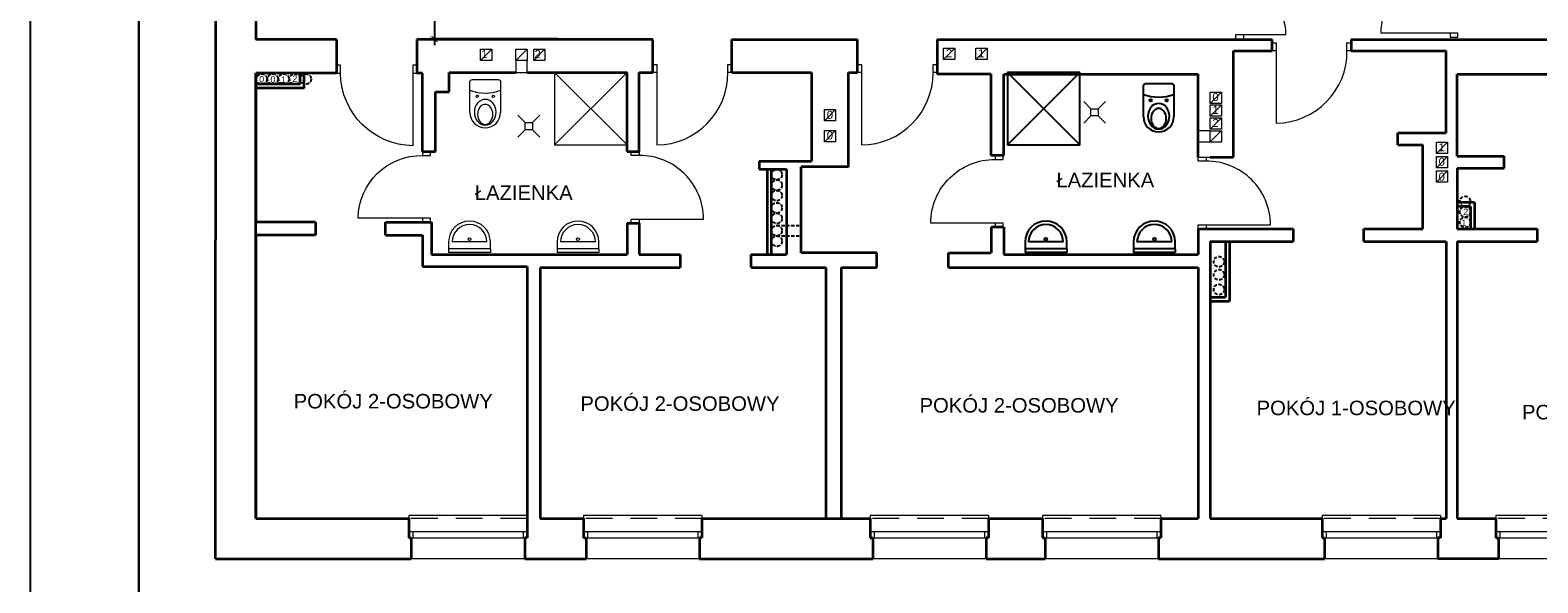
# Model space of a CAD drawing. Extents: x -282929 to -277084, y 175542 to 191450.
# Tile 21 of 30: x -282929 to -281056, y 186485 to 187171. Entities that reach past the tile are written whole.
import ezdxf
from ezdxf.enums import TextEntityAlignment as Align

# ---------------------------------------------------------------- set-up
doc = ezdxf.new("R2010")
doc.units = 0
doc.header["$MEASUREMENT"] = 0
doc.header["$PDMODE"] = 3
doc.header["$PDSIZE"] = 12
doc.linetypes.add('DASHEDX2', pattern=[1.5, 1, -0.5])
doc.linetypes.add('DGN Style 2', pattern=[55.531736, 33.319042, -22.212694])
doc.layers.get('0').update_dxf_attribs({"linetype": 'CONTINUOUS'})
doc.layers.get('DEFPOINTS').update_dxf_attribs({"linetype": 'CONTINUOUS'})
for name, color, linetype, lineweight in [('1 cienka', 7, 'CONTINUOUS', 9), ('dzrwi', 6, 'CONTINUOUS', 0), ('inwentaryzacja', 7, 'CONTINUOUS', 35), ('KONTURY', 92, 'CONTINUOUS', 30), ('OKNA', 3, 'CONTINUOUS', 20), ('proj.wentylacja', 214, 'CONTINUOUS', 25), ('technologia', 160, 'CONTINUOUS', 35), ('WYPOSAZENIE', 4, 'CONTINUOUS', 0), ('ściana proj. - dział', 255, 'CONTINUOUS', 35)]:
    doc.layers.add(name, color=color, linetype=linetype, lineweight=lineweight)
doc.layers.add('opisy', color=7, linetype='CONTINUOUS')
doc.styles.add('jagoda-100', font='arial.ttf', dxfattribs={"height": 18})
doc.styles.add('SST', font='romans.shx', dxfattribs={"width": 0.6})
doc.styles.add('Style-CHAR_FAST_FONT', font='CHAR_FAST_FONT.shx')
doc.styles.add('Style-SWISSLT_1250', font='SWISSLT_1250.shx')
doc.dimstyles.new('skala_1_50cm', dxfattribs={"dimscale": 5, "dimtxt": 2, "dimasz": 1.5, "dimexe": 1.25, "dimexo": 0.6245, "dimtad": 1, "dimdsep": 46, "dimtxsty": 'SST', "dimblk": 'ARCHTICK', "dimcen": 1.5, "dimdle": 1.5, "dimclrd": 256, "dimclre": 256, "dimclrt": 256, "dimadec": 0, "dimazin": 0, "dimtfac": 1, "dimtix": 1, "dimtmove": 0, "dimatfit": 3, "dimldrblk": 'ARCHTICK', "dimfxl": 1, "dimarcsym": 0})

# ---------------------------------------------------------------- blocks, each defined once
blk = doc.blocks.new('*U58')
at = {"layer": 'OKNA', "linetype": 'Continuous'}
for p, q in [((-71.5, 27), (69.5, 27)), ((72.5, 1), (-74.5, 1)), ((-69.5, -7), (-69.5, 1)), ((67.5, -7), (67.5, 1)), ((72.5, -7), (-74.5, -7)), ((-74.5, -27), (-74.5, -23)), ((-74.5, -27), (72.5, -27)), ((72.5, -27), (72.5, -23))]:
    blk.add_line(p, q, dxfattribs=at)
at = {"layer": 'OKNA', "linetype": 'DGN Style 2'}
blk.add_line((-74.5, -23), (72.5, -23), dxfattribs=at)
blk = doc.blocks.new('A$C5D6B6965')
at = {"layer": 'WYPOSAZENIE'}
for p, q in [((15, 30), (0, 45)), ((30, 30), (45, 45)), ((15, 15), (0, 0)), ((15, 30), (30, 30)), ((15, 15), (15, 30)), ((30, 15), (15, 15)), ((30, 30), (30, 15)), ((30, 15), (45, 0))]:
    blk.add_line(p, q, dxfattribs=at)
blk = doc.blocks.new('_ARCHTICK')
at = {"color": 0, "linetype": 'ByBlock', "const_width": 0.15}
blk.add_lwpolyline([(-0.5, -0.5), (0.5, 0.5)], dxfattribs=at)
blk = doc.blocks.new('*D121')
at = {"layer": '1 cienka', "linetype": 'Continuous', "lineweight": -2, "transparency": 16777216}
for p, q in [((-282426.7, 187324.9), (-282426.7, 187153)), ((-282399.7, 187317.4), (-282432.9, 187317.4)), ((-282273.5, 187160.5), (-282432.9, 187160.5))]:
    blk.add_line(p, q, dxfattribs=at)
at = {"layer": 'DEFPOINTS', "color": 0, "linetype": 'Continuous', "transparency": 16777216}
for p in [(-282396.6, 187317.4), (-282426.7, 187160.5), (-282270.4, 187160.5)]:
    blk.add_point(p, dxfattribs=at)
at = {"layer": '1 cienka', "linetype": 'Continuous', "lineweight": -2, "transparency": 16777216, "xscale": 7.5, "yscale": 7.5, "zscale": 7.5}
for p, rotation in [((-282426.7, 187317.4), 90), ((-282426.7, 187160.5), 270)]:
    blk.add_blockref('_ARCHTICK', p, dxfattribs=dict(at, rotation=rotation))
at = {"layer": '1 cienka', "linetype": 'Continuous', "transparency": 16777216, "insert": (-282434.8, 187270.8), "char_height": 10, "attachment_point": 5, "rotation": 90, "style": 'Style-CHAR_FAST_FONT'}
blk.add_mtext('157', dxfattribs=at)

msp = doc.modelspace()

# ---------------------------------------------------------------- linework, layer by layer
at = {"color": 4}
for p, q in [((-281715.044, 187028.92), (-281625.044, 187118.92)), ((-281715.044, 187118.92), (-281625.044, 187028.92)), ((-281693.231, 186908.463), (-281693.231, 186895.482)), ((-281693.231, 186899.823), (-281693.231, 186895.482)), ((-281641.391, 186899.823), (-281693.231, 186899.823)), ((-281641.391, 186895.482), (-281693.231, 186895.482)), ((-281645.711, 186908.463), (-281688.911, 186908.463)), ((-281641.391, 186899.823), (-281641.391, 186908.463)), ((-281641.391, 186899.823), (-281641.391, 186895.482)), ((-281558.547, 186908.463), (-281558.547, 186895.482)), ((-281558.547, 186899.823), (-281558.547, 186895.482)), ((-281506.707, 186899.823), (-281558.547, 186899.823)), ((-281506.707, 186895.482), (-281558.547, 186895.482)), ((-281511.027, 186908.463), (-281554.227, 186908.463)), ((-281506.707, 186899.823), (-281506.707, 186908.463)), ((-281506.707, 186899.823), (-281506.707, 186895.482))]:
    msp.add_line(p, q, dxfattribs=at)
msp.add_lwpolyline([(-281715.044, 187028.92), (-281625.044, 187028.92), (-281625.044, 187118.92), (-281715.044, 187118.92)], close=True, dxfattribs=at)
msp.add_lwpolyline([(-281546.312, 187064.152), (-281546.312, 187102.152, -0.41421356), (-281543.312, 187105.152), (-281511.312, 187105.152, -0.41421356), (-281508.312, 187102.152), (-281508.312, 187064.152)], format="xyb", dxfattribs=at)
for centre, radius in [((-281537.312, 187084.152), 1.449), ((-281517.312, 187084.152), 1.449), ((-281667.311, 186911.939), 1.808), ((-281532.627, 186911.939), 1.808)]:
    msp.add_circle(centre, radius, dxfattribs=at)
for centre, radius, start, end in [((-281527.312, 187143.146), 54.824, 249.722814, 290.277186), ((-281527.312, 187064.152), 19, 180, 0), ((-281667.311, 186908.463), 25.92, 0, 180), ((-281667.311, 186908.463), 21.6, 0, 180), ((-281532.627, 186908.463), 25.92, 0, 180), ((-281532.627, 186908.463), 21.6, 0, 180)]:
    msp.add_arc(centre, radius, start, end, dxfattribs=at)
at = {"color": 4, "extrusion": (0, 0, -1)}
for centre, major_axis, ratio in [((-281527.312, 187064.575), (0, -15.94), 0.84303386), ((-281527.312, 187061.838), (0, -12.457), 0.76034817)]:
    msp.add_ellipse(centre, major_axis=major_axis, ratio=ratio, dxfattribs=at)
at = {"layer": 'dzrwi'}
for p, q in [((-281431.409, 187159.909), (-281431.409, 187166.168)), ((-281431.409, 187166.168), (-281421.909, 187166.168)), ((-281421.909, 187158.92), (-281431.409, 187158.92)), ((-281421.909, 187166.168), (-281421.909, 187158.92)), ((-281421.909, 187166.168), (-281369.251, 187166.168)), ((-281165.434, 187167.72), (-281250.934, 187167.72)), ((-281155.934, 187167.72), (-281165.434, 187167.72)), ((-281165.434, 187167.72), (-281165.434, 187162.97)), ((-281165.434, 187162.97), (-281155.934, 187162.97)), ((-281155.934, 187162.97), (-281155.934, 187167.72)), ((-282369.434, 187133.92), (-282355.434, 187147.92)), ((-282325.421, 187133.92), (-282311.421, 187147.92)), ((-282303.434, 187133.92), (-282289.434, 187147.92)), ((-281794.434, 187135.167), (-281780.434, 187149.167)), ((-281754.337, 187135.167), (-281740.337, 187149.167)), ((-281381.434, 187145.92), (-281381.434, 187055.92)), ((-282453.434, 187117.92), (-282453.434, 187027.97)), ((-282150.434, 187118.92), (-282150.434, 187028.92)), ((-281896.434, 187118.92), (-281896.434, 187028.92)), ((-281463.434, 187080.325), (-281449.434, 187094.325)), ((-281463.434, 187064.851), (-281449.434, 187078.851)), ((-281449.434, 187094.325), (-281449.434, 187080.325)), ((-281942.443, 187058.92), (-281928.443, 187072.92)), ((-281928.443, 187072.92), (-281928.443, 187058.92)), ((-281463.434, 187048.734), (-281449.434, 187062.734)), ((-281942.443, 187032.92), (-281942.443, 187046.92)), ((-281942.443, 187032.92), (-281928.443, 187046.92)), ((-281463.434, 187046.516), (-281478.434, 187046.516)), ((-281463.434, 187032.763), (-281449.434, 187046.763)), ((-281478.434, 187029.92), (-281478.434, 187032.639)), ((-281182.434, 187018.517), (-281168.434, 187032.517)), ((-281478.434, 187013.92), (-281463.434, 187013.92)), ((-281182.434, 187000.534), (-281168.434, 187014.534)), ((-281182.434, 186982.601), (-281168.434, 186996.601)), ((-282441.434, 186937.92), (-282521.434, 186937.92)), ((-282172.434, 186936.92), (-282092.434, 186936.92)), ((-281730.434, 186931.92), (-281810.434, 186931.92)), ((-281468.434, 186929.92), (-281388.434, 186929.92))]:
    msp.add_line(p, q, dxfattribs=at)
at = {"layer": 'dzrwi', "color": 4}
for p, q in [((-282277.434, 187028.92), (-282187.434, 187118.92)), ((-282277.434, 187118.92), (-282187.434, 187028.92)), ((-282409.002, 186908.463), (-282409.002, 186895.482)), ((-282409.002, 186899.823), (-282409.002, 186895.482)), ((-282357.162, 186899.823), (-282409.002, 186899.823)), ((-282357.162, 186895.482), (-282409.002, 186895.482)), ((-282361.482, 186908.463), (-282404.682, 186908.463)), ((-282357.162, 186899.823), (-282357.162, 186908.463)), ((-282357.162, 186899.823), (-282357.162, 186895.482)), ((-282274.318, 186908.463), (-282274.318, 186895.482)), ((-282274.318, 186899.823), (-282274.318, 186895.482)), ((-282222.478, 186899.823), (-282274.318, 186899.823)), ((-282222.478, 186895.482), (-282274.318, 186895.482)), ((-282226.798, 186908.463), (-282269.998, 186908.463)), ((-282222.478, 186899.823), (-282222.478, 186908.463)), ((-282222.478, 186899.823), (-282222.478, 186895.482))]:
    msp.add_line(p, q, dxfattribs=at)
at = {"layer": 'dzrwi', "flags": 128}
for points in [[(-281386.434, 187155.92), (-281381.434, 187155.92), (-281381.434, 187145.92), (-281386.434, 187145.92)], [(-281293.434, 187155.92), (-281288.434, 187155.92), (-281288.434, 187145.92), (-281293.434, 187145.92)], [(-282369.434, 187147.92), (-282355.434, 187147.92), (-282355.434, 187133.92), (-282369.434, 187133.92)], [(-282325.421, 187147.92), (-282311.421, 187147.92), (-282311.421, 187133.92), (-282325.421, 187133.92)], [(-282303.434, 187147.92), (-282289.434, 187147.92), (-282289.434, 187133.92), (-282303.434, 187133.92)], [(-281794.434, 187148.92), (-281780.434, 187148.92), (-281780.434, 187134.92), (-281794.434, 187134.92)], [(-281754.337, 187148.92), (-281740.337, 187148.92), (-281740.337, 187134.92), (-281754.337, 187134.92)], [(-282543.434, 187127.92), (-282548.434, 187127.92), (-282548.434, 187117.92), (-282543.434, 187117.92)], [(-282448.434, 187127.92), (-282453.434, 187127.92), (-282453.434, 187117.92), (-282448.434, 187117.92)], [(-282155.434, 187128.92), (-282150.434, 187128.92), (-282150.434, 187118.92), (-282155.434, 187118.92)], [(-282062.434, 187128.92), (-282057.434, 187128.92), (-282057.434, 187118.92), (-282062.434, 187118.92)], [(-281901.434, 187128.92), (-281896.434, 187128.92), (-281896.434, 187118.92), (-281901.434, 187118.92)], [(-281807.434, 187128.92), (-281802.434, 187128.92), (-281802.434, 187118.92), (-281807.434, 187118.92)], [(-281463.434, 187094.325), (-281449.434, 187094.325), (-281449.434, 187080.325), (-281463.434, 187080.325)], [(-281463.434, 187078.604), (-281449.434, 187078.604), (-281449.434, 187064.604), (-281463.434, 187064.604)], [(-281942.443, 187072.92), (-281928.443, 187072.92), (-281928.443, 187058.92), (-281942.443, 187058.92)], [(-281463.434, 187062.487), (-281449.434, 187062.487), (-281449.434, 187048.487), (-281463.434, 187048.487)], [(-281942.443, 187046.92), (-281928.443, 187046.92), (-281928.443, 187032.92), (-281942.443, 187032.92)], [(-281463.434, 187046.516), (-281449.434, 187046.516), (-281449.434, 187032.516), (-281463.434, 187032.516)], [(-281182.434, 187032.517), (-281168.434, 187032.517), (-281168.434, 187018.517), (-281182.434, 187018.517)], [(-282431.434, 187015.92), (-282431.434, 187020.92), (-282441.434, 187020.92), (-282441.434, 187015.92)], [(-282182.434, 187015.92), (-282182.434, 187020.92), (-282172.434, 187020.92), (-282172.434, 187015.92)], [(-281720.434, 187010.92), (-281720.434, 187015.92), (-281730.434, 187015.92), (-281730.434, 187010.92)], [(-281478.434, 187008.92), (-281478.434, 187013.92), (-281468.434, 187013.92), (-281468.434, 187008.92)], [(-281182.434, 187014.534), (-281168.434, 187014.534), (-281168.434, 187000.534), (-281182.434, 187000.534)], [(-281182.434, 186996.601), (-281168.434, 186996.601), (-281168.434, 186982.601), (-281182.434, 186982.601)], [(-282431.434, 186932.92), (-282431.434, 186937.92), (-282441.434, 186937.92), (-282441.434, 186932.92)], [(-282182.434, 186931.92), (-282182.434, 186936.92), (-282172.434, 186936.92), (-282172.434, 186931.92)], [(-281720.434, 186926.92), (-281720.434, 186931.92), (-281730.434, 186931.92), (-281730.434, 186926.92)], [(-281478.434, 186924.92), (-281478.434, 186929.92), (-281468.434, 186929.92), (-281468.434, 186924.92)]]:
    msp.add_lwpolyline(points, close=True, dxfattribs=at)
for points in [[(-282325.421, 187133.92), (-282325.421, 187118.92), (-282311.421, 187118.92), (-282311.421, 187133.92)], [(-281463.434, 187032.516), (-281478.434, 187032.516), (-281478.434, 187046.516)]]:
    msp.add_lwpolyline(points, dxfattribs=at)
at = {"layer": 'dzrwi', "color": 4}
msp.add_lwpolyline([(-282277.434, 187028.92), (-282187.434, 187028.92), (-282187.434, 187118.92), (-282277.434, 187118.92)], close=True, dxfattribs=at)
msp.add_lwpolyline([(-282382.594, 187069.205), (-282382.594, 187107.205, -0.41421356), (-282379.594, 187110.205), (-282347.594, 187110.205, -0.41421356), (-282344.594, 187107.205), (-282344.594, 187069.205)], format="xyb", dxfattribs=at)
for centre, radius in [((-282373.594, 187089.205), 1.449), ((-282353.594, 187089.205), 1.449), ((-282383.082, 186911.939), 1.808), ((-282248.398, 186911.939), 1.808)]:
    msp.add_circle(centre, radius, dxfattribs=at)
at = {"layer": 'dzrwi'}
for centre, radius, start, end in [((-281426.659, 187166.168), 57.409, 0, 90), ((-281382.434, 187144.92), 89.006, 270.643746, 0.643746), ((-282151.434, 187117.92), 89.006, 270.643746, 0.643746), ((-281896.934, 187118.42), 89.501, 270.320085, 0.320085), ((-282171.934, 186936.42), 79.502, 0.360346, 90.360346), ((-281467.934, 186929.42), 79.502, 0.360346, 90.360346)]:
    msp.add_arc(centre, radius, start, end, dxfattribs=at)
at = {"layer": 'dzrwi', "extrusion": (0, 0, -1)}
for centre, radius, start, end in [((282451.934, 187119.471), 91.513, 270.939182, 359.028969), ((282442.434, 186936.92), 79.006, 0.725224, 90.725224), ((281730.934, 186931.42), 79.502, 0.360346, 90.360346)]:
    msp.add_arc(centre, radius, start, end, dxfattribs=at)
at = {"layer": 'dzrwi', "color": 4}
for centre, radius, start, end in [((-282363.594, 187148.199), 54.824, 249.722814, 290.277186), ((-282363.594, 187069.205), 19, 180, 0), ((-282383.082, 186908.463), 25.92, 0, 180), ((-282383.082, 186908.463), 21.6, 0, 180), ((-282248.398, 186908.463), 25.92, 0, 180), ((-282248.398, 186908.463), 21.6, 0, 180)]:
    msp.add_arc(centre, radius, start, end, dxfattribs=at)
at = {"layer": 'dzrwi', "extrusion": (0, 0, -1)}
msp.add_ellipse((-281165.434, 187167.72), major_axis=(60.458, 60.458), ratio=1, start_param=3.92699082, end_param=5.55337132, dxfattribs=at)
at = {"layer": 'dzrwi', "color": 4, "extrusion": (0, 0, -1)}
for centre, major_axis, ratio in [((-282363.594, 187069.629), (0, -15.94), 0.84303386), ((-282363.594, 187066.892), (0, -12.457), 0.76034817)]:
    msp.add_ellipse(centre, major_axis=major_axis, ratio=ratio, dxfattribs=at)
at = {"layer": 'inwentaryzacja'}
for p, q in [((-282648.434, 187316.92), (-282648.434, 187159.92)), ((-282698.434, 187194.92), (-282698.434, 186910.92)), ((-282548.434, 187159.92), (-282648.434, 187159.92)), ((-282548.434, 187159.92), (-282548.434, 187117.92)), ((-282155.434, 187159.92), (-282448.434, 187159.92)), ((-282448.434, 187159.92), (-282448.434, 187117.92)), ((-282155.434, 187118.92), (-282155.434, 187159.92)), ((-282057.434, 187118.92), (-282057.434, 187159.92)), ((-282057.434, 187159.92), (-281901.434, 187159.92)), ((-281901.434, 187118.92), (-281901.434, 187159.92)), ((-281802.434, 187159.92), (-281802.434, 187116.92)), ((-281802.434, 187159.92), (-281386.434, 187159.92)), ((-281386.434, 187145.92), (-281386.434, 187159.92)), ((-281288.434, 187159.92), (-281288.434, 187145.92)), ((-281288.434, 187159.92), (-281018.434, 187159.92)), ((-281434.434, 187013.92), (-281434.434, 187145.92)), ((-281434.434, 187145.92), (-281386.434, 187145.92)), ((-281288.434, 187145.92), (-281170.434, 187145.92)), ((-281170.434, 187043.92), (-281170.434, 187145.92)), ((-282648.434, 187117.92), (-282648.434, 186932.92)), ((-282548.434, 187117.92), (-282648.434, 187117.92)), ((-282648.434, 186564.92), (-282648.434, 187117.92)), ((-282441.434, 187117.92), (-282448.434, 187117.92)), ((-282441.434, 187020.92), (-282441.434, 187117.92)), ((-282408.434, 187118.92), (-282325.421, 187118.92)), ((-282408.434, 187094.92), (-282408.434, 187118.92)), ((-282311.421, 187118.92), (-282187.434, 187118.92)), ((-282274.434, 187118.92), (-282187.434, 187118.92)), ((-282187.434, 187020.92), (-282187.434, 187118.92)), ((-282172.434, 187020.92), (-282172.434, 187118.92)), ((-282172.434, 187118.92), (-282155.434, 187118.92)), ((-282057.434, 187118.92), (-282023.434, 187118.92)), ((-282023.434, 187118.92), (-281958.434, 187118.92)), ((-281958.434, 187118.92), (-281958.434, 187008.92)), ((-281912.434, 187001.92), (-281912.434, 187118.92)), ((-281912.434, 187118.92), (-281901.434, 187118.92)), ((-281735.434, 187116.92), (-281802.434, 187116.92)), ((-281735.434, 187015.92), (-281735.434, 187116.92)), ((-281719.434, 187015.92), (-281719.434, 187116.92)), ((-281719.434, 187116.92), (-281478.434, 187116.92)), ((-281478.434, 187013.92), (-281478.434, 187116.92)), ((-281156.434, 187116.92), (-281018.434, 187116.92)), ((-281156.434, 187014.92), (-281156.434, 187116.92)), ((-282425.434, 187020.92), (-282425.434, 187094.92)), ((-282425.434, 187094.92), (-282408.434, 187094.92)), ((-281230.434, 187028.92), (-281230.434, 187043.92)), ((-281230.434, 187043.92), (-281170.434, 187043.92)), ((-281230.434, 187028.92), (-281199.434, 187028.92)), ((-281199.434, 186924.92), (-281199.434, 187028.92)), ((-282441.434, 187020.92), (-282425.434, 187020.92)), ((-282187.434, 187020.92), (-282172.434, 187020.92)), ((-282023.434, 187008.92), (-281958.434, 187008.92)), ((-282023.434, 187008.92), (-282023.434, 186998.92)), ((-281719.434, 187015.92), (-281735.434, 187015.92)), ((-281463.434, 187013.92), (-281434.434, 187013.92)), ((-281156.434, 187014.92), (-281098.434, 187014.92)), ((-281098.434, 186999.92), (-281098.434, 187014.92)), ((-282023.434, 186998.92), (-281989.434, 186998.92)), ((-281989.434, 186998.92), (-281989.434, 186892.92)), ((-281912.434, 187001.92), (-281971.434, 187001.92)), ((-281971.434, 186894.92), (-281971.434, 187001.92)), ((-281156.434, 186999.92), (-281098.434, 186999.92)), ((-281156.434, 186999.92), (-281156.434, 186924.92)), ((-282574.434, 186932.92), (-282648.434, 186932.92)), ((-282574.434, 186932.92), (-282574.434, 186916.92)), ((-282487.434, 186916.92), (-282487.434, 186932.92)), ((-282487.434, 186932.92), (-282430.434, 186932.92)), ((-282430.434, 186932.92), (-282430.434, 186892.92)), ((-282187.434, 186931.92), (-282172.434, 186931.92)), ((-282187.434, 186931.92), (-282187.434, 186892.92)), ((-282172.434, 186931.92), (-282172.434, 186892.92)), ((-282698.434, 186514.92), (-282698.434, 186910.92)), ((-282648.434, 186916.92), (-282648.434, 186564.92)), ((-282574.434, 186916.92), (-282648.434, 186916.92)), ((-282487.434, 186916.92), (-282441.434, 186916.92)), ((-282441.434, 186916.92), (-282441.434, 186877.92)), ((-281735.434, 186926.92), (-281735.434, 186894.92)), ((-281719.434, 186926.92), (-281735.434, 186926.92)), ((-281719.434, 186926.92), (-281719.434, 186892.92)), ((-281478.434, 186924.92), (-281478.434, 186892.92)), ((-281478.434, 186924.92), (-281360.434, 186924.92)), ((-281360.434, 186924.92), (-281360.434, 186908.92)), ((-281272.434, 186924.92), (-281199.434, 186924.92)), ((-281272.434, 186908.92), (-281272.434, 186924.92)), ((-281156.434, 186924.92), (-281057.434, 186924.92)), ((-281057.434, 186924.92), (-281057.434, 186908.92)), ((-282430.434, 186892.92), (-282187.434, 186892.92)), ((-282172.434, 186892.92), (-282121.434, 186892.92)), ((-282121.434, 186892.92), (-282121.434, 186876.92)), ((-282033.434, 186876.92), (-282033.434, 186892.92)), ((-282033.434, 186892.92), (-281989.434, 186892.92)), ((-281877.434, 186894.92), (-281971.434, 186894.92)), ((-281877.434, 186876.92), (-281877.434, 186894.92)), ((-281788.434, 186876.92), (-281788.434, 186894.92)), ((-281788.434, 186894.92), (-281735.434, 186894.92)), ((-281719.434, 186892.92), (-281478.434, 186892.92)), ((-281463.434, 186908.92), (-281360.434, 186908.92)), ((-281463.434, 186908.92), (-281463.434, 186564.92)), ((-281272.434, 186908.92), (-281170.434, 186908.92)), ((-281170.434, 186908.92), (-281170.434, 186564.92)), ((-281156.434, 186908.92), (-281057.434, 186908.92)), ((-281156.434, 186908.92), (-281156.434, 186564.92)), ((-282441.434, 186877.92), (-282311.434, 186877.92)), ((-282311.434, 186877.92), (-282311.434, 186540.92)), ((-282295.434, 186876.92), (-282121.434, 186876.92)), ((-282295.434, 186876.92), (-282295.434, 186564.92)), ((-282033.434, 186876.92), (-281940.434, 186876.92)), ((-281940.434, 186876.92), (-281940.434, 186564.92)), ((-281921.434, 186876.92), (-281921.434, 186564.92)), ((-281921.434, 186876.92), (-281877.434, 186876.92)), ((-281788.434, 186876.92), (-281478.434, 186876.92)), ((-281478.434, 186876.92), (-281478.434, 186564.92)), ((-282648.434, 186564.92), (-282458.434, 186564.92)), ((-282458.434, 186564.92), (-282458.434, 186540.92)), ((-282311.434, 186564.92), (-282311.434, 186540.92)), ((-282295.434, 186564.92), (-282241.434, 186564.92)), ((-282241.434, 186564.92), (-282241.434, 186540.92)), ((-282094.434, 186564.92), (-281940.434, 186564.92)), ((-282094.434, 186564.92), (-282094.434, 186540.92)), ((-281940.434, 186564.92), (-281921.434, 186564.92)), ((-281921.434, 186564.92), (-281885.434, 186564.92)), ((-281885.434, 186564.92), (-281885.434, 186540.92)), ((-281738.434, 186564.92), (-281671.434, 186564.92)), ((-281738.434, 186564.92), (-281738.434, 186540.92)), ((-281671.434, 186564.92), (-281671.434, 186540.92)), ((-281524.434, 186564.92), (-281478.434, 186564.92)), ((-281524.434, 186564.92), (-281524.434, 186540.92)), ((-281482.934, 186564.92), (-281478.434, 186564.92)), ((-281463.434, 186564.92), (-281324.434, 186564.92)), ((-281324.434, 186564.92), (-281324.434, 186540.92)), ((-281177.434, 186564.92), (-281170.434, 186564.92)), ((-281177.434, 186564.92), (-281177.434, 186540.92)), ((-281156.434, 186564.92), (-281108.434, 186564.92)), ((-281108.434, 186564.92), (-281108.434, 186540.92)), ((-282458.434, 186548.92), (-282458.434, 186540.92)), ((-282458.434, 186540.92), (-282455.434, 186540.92)), ((-282455.434, 186540.92), (-282455.434, 186514.92)), ((-282314.434, 186540.92), (-282314.434, 186514.92)), ((-282311.434, 186540.92), (-282314.434, 186540.92)), ((-282311.434, 186548.92), (-282311.434, 186540.92)), ((-282241.434, 186548.92), (-282241.434, 186540.92)), ((-282241.434, 186540.92), (-282238.434, 186540.92)), ((-282238.434, 186540.92), (-282238.434, 186514.92)), ((-282097.434, 186540.92), (-282097.434, 186514.92)), ((-282094.434, 186540.92), (-282097.434, 186540.92)), ((-282094.434, 186548.92), (-282094.434, 186540.92)), ((-281885.434, 186548.92), (-281885.434, 186540.92)), ((-281885.434, 186540.92), (-281882.434, 186540.92)), ((-281882.434, 186540.92), (-281882.434, 186514.92)), ((-281741.434, 186540.92), (-281741.434, 186514.92)), ((-281738.434, 186540.92), (-281741.434, 186540.92)), ((-281738.434, 186548.92), (-281738.434, 186540.92)), ((-281671.434, 186548.92), (-281671.434, 186540.92)), ((-281671.434, 186540.92), (-281668.434, 186540.92)), ((-281668.434, 186540.92), (-281668.434, 186514.92)), ((-281527.434, 186540.92), (-281527.434, 186514.92)), ((-281524.434, 186540.92), (-281527.434, 186540.92)), ((-281524.434, 186548.92), (-281524.434, 186540.92)), ((-281324.434, 186548.92), (-281324.434, 186540.92)), ((-281324.434, 186540.92), (-281321.434, 186540.92)), ((-281321.434, 186540.92), (-281321.434, 186514.92)), ((-281180.434, 186540.92), (-281180.434, 186514.92)), ((-281177.434, 186540.92), (-281180.434, 186540.92)), ((-281177.434, 186548.92), (-281177.434, 186540.92)), ((-281108.434, 186548.92), (-281108.434, 186540.92)), ((-281108.434, 186540.92), (-281105.434, 186540.92)), ((-281105.434, 186540.92), (-281105.434, 186514.92)), ((-282698.434, 186514.92), (-282455.434, 186514.92)), ((-282314.434, 186514.92), (-282238.434, 186514.92)), ((-282097.434, 186514.92), (-281882.434, 186514.92)), ((-281741.434, 186514.92), (-281668.434, 186514.92)), ((-281527.434, 186514.92), (-281321.434, 186514.92)), ((-281105.434, 186514.92), (-281180.434, 186514.92))]:
    msp.add_line(p, q, dxfattribs=at)
at = {"layer": 'KONTURY'}
msp.add_lwpolyline([(-277198.182, 185490.23), (-277198.182, 188260.23), (-282793.73, 188260.23), (-282793.73, 185490.23)], close=True, dxfattribs=at)
at = {"layer": 'opisy'}
msp.add_lwpolyline([(-277089.192, 185390.23), (-277089.192, 188360.23), (-282928.707, 188360.23), (-282928.707, 185390.23)], close=True, dxfattribs=at)
at = {"layer": 'proj.wentylacja', "linetype": 'DASHEDX2', "ltscale": 4}
for p, q in [((-282001.548, 186928.984), (-281971.434, 186928.984)), ((-282001.548, 186915.984), (-281971.434, 186915.984))]:
    msp.add_line(p, q, dxfattribs=at)
for centre in [(-282641.097, 187110.803), (-282627.403, 187110.803), (-282613.708, 187110.803), (-282600.014, 187110.803), (-282586.319, 187110.803), (-282001.548, 186992.051), (-282001.548, 186979.051), (-282001.548, 186966.051), (-281146.852, 186958.827), (-282001.548, 186950.768), (-281146.852, 186945.827), (-282001.548, 186937.768), (-282001.548, 186922.484), (-281146.852, 186932.827), (-282001.548, 186909.484), (-281452.501, 186883.984), (-281452.501, 186867.785), (-281452.501, 186849.44)]:
    msp.add_circle(centre, 6.5, dxfattribs=at)
at = {"layer": 'ściana proj. - dział'}
for p, q in [((-282593.514, 187104.303), (-282593.514, 187117.92)), ((-282588.514, 187099.303), (-282588.514, 187117.92)), ((-282593.514, 187104.303), (-282648.434, 187104.303)), ((-282588.514, 187099.303), (-282648.434, 187099.303)), ((-282013.504, 186998.92), (-282013.504, 186892.92)), ((-282008.504, 186998.92), (-282008.504, 186892.92)), ((-281134.951, 186957.55), (-281156.847, 186957.55)), ((-281139.951, 186952.55), (-281156.847, 186952.55)), ((-281139.951, 186952.55), (-281139.951, 186924.453)), ((-281134.951, 186957.55), (-281134.951, 186924.453)), ((-281444.47, 186908.92), (-281444.47, 186840.123)), ((-281439.47, 186908.92), (-281439.47, 186835.123)), ((-281463.434, 186840.123), (-281444.47, 186840.123)), ((-281463.055, 186835.123), (-281439.47, 186835.123))]:
    msp.add_line(p, q, dxfattribs=at)

# ---------------------------------------------------------------- block references
at = {"layer": 'dzrwi', "xscale": 0.6000000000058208, "yscale": 0.6000000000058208, "zscale": 0.6000000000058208}
msp.add_blockref('A$C5D6B6965', (-282322.903, 187038.711), dxfattribs=at)
at = {"layer": 'dzrwi', "rotation": 180}
for p in [(-282385.938, 186541.922), (-282168.938, 186541.922), (-281812.938, 186541.922), (-281598.938, 186541.922), (-281251.938, 186541.922), (-281035.938, 186541.922)]:
    msp.add_blockref('*U58', p, dxfattribs=at)
at = {"layer": 'technologia', "xscale": 0.6000000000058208, "yscale": 0.6000000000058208, "zscale": 0.6000000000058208}
msp.add_blockref('A$C5D6B6965', (-281620.405, 187055.923), dxfattribs=at)

# ---------------------------------------------------------------- texts
at = {"layer": 'dzrwi', "style": 'Style-SWISSLT_1250'}
for s, p in [('1', (-282364.53, 187141.785)), ('2', (-282298.53, 187141.785)), ('2', (-281787.728, 187142.824)), ('1', (-281747.63, 187142.824)), ('0', (-281456.728, 187088.438)), ('1', (-281456.728, 187072.508)), ('0', (-281935.575, 187066.176)), ('2', (-281456.728, 187056.39)), ('0', (-281935.575, 187040.755)), ('1', (-281175.744, 187026.079)), ('0', (-281175.744, 187008.096)), ('0', (-281175.744, 186989.509))]:
    msp.add_text(s, height=10, dxfattribs=at).set_placement(p, align=Align.MIDDLE_CENTER)
at = {"layer": 'inwentaryzacja', "style": 'Style-SWISSLT_1250'}
for s, p in [('2', (-282600.019, 187111.167)), ('0', (-282641.206, 187110.681)), ('0', (-282627.282, 187110.405)), ('1', (-282614.501, 187110.062)), ('2', (-281146.056, 186945.939)), ('1', (-281148.309, 186932.263))]:
    msp.add_text(s, height=8, dxfattribs=at).set_placement(p, align=Align.MIDDLE_CENTER)
at = {"layer": 'inwentaryzacja', "style": 'jagoda-100'}
for s, p in [('ŁAZIENKA', (-281654.367, 186985.38)), ('ŁAZIENKA', (-282376.557, 186969.714)), ('POKÓJ 2-OSOBOWY', (-282601.461, 186710.769)), ('POKÓJ 2-OSOBOWY', (-282245.393, 186707.794)), ('POKÓJ 2-OSOBOWY', (-281824.274, 186705.637)), ('POKÓJ 1-OSOBOWY', (-281405.67, 186702.391)), ('POKÓJ 2-OSOBOWY', (-281076.147, 186697.231))]:
    msp.add_text(s, height=18, rotation=359.999694, dxfattribs=at).set_placement(p, align=Align.MIDDLE_LEFT)

# ---------------------------------------------------------------- dimensions: what is measured, and where the dimension line sits
at = {"layer": '1 cienka', "linetype": 'Continuous'}
dim = msp.add_linear_dim(base=(-282426.691, 187160.456), p1=(-282396.576, 187317.415), p2=(-282270.405, 187160.456), angle=90, text='157', dimstyle='skala_1_50cm', override={"dimtxsty": 'Style-CHAR_FAST_FONT', "dimtmove": 1}, dxfattribs=at)
dim.commit()
dim.dimension.update_dxf_attribs({"geometry": '*D121', "text_midpoint": (-282426.691, 187270.824), "dimtype": 160})

doc.saveas('drawing.dxf')
